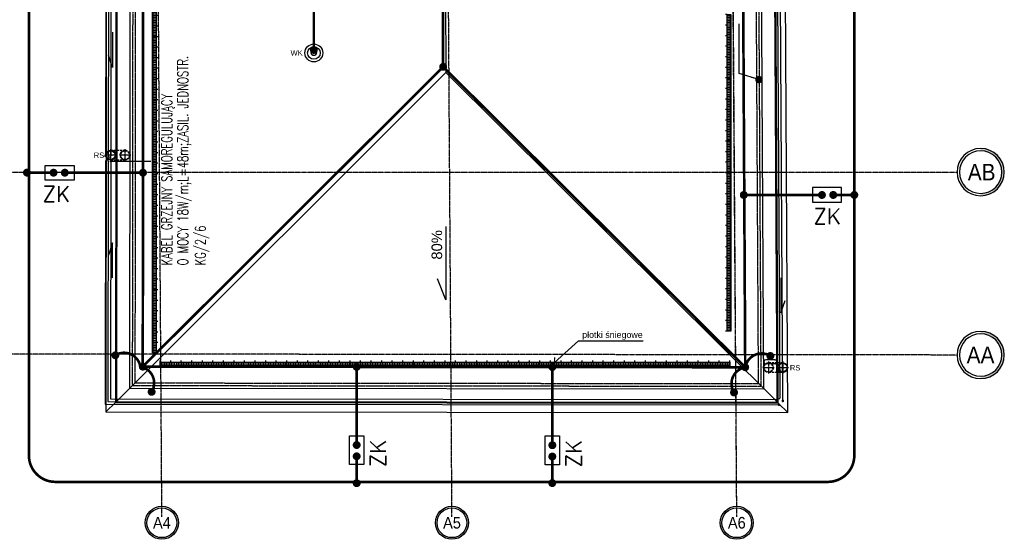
# Model space of a CAD drawing. Header units: inches. Extents: x -145354 to -97635, y 38777 to 78670.
# Tile 196 of 231: x -139761 to -137894, y 74466 to 75451. Entities that reach past the tile are written whole.
import ezdxf
from ezdxf.enums import TextEntityAlignment as Align

# ---------------------------------------------------------------- set-up
doc = ezdxf.new("R2010")
doc.units = ezdxf.units.IN
doc.header["$MEASUREMENT"] = 0
for name, pattern in [('CENTER', [2, 1.25, -0.25, 0.25, -0.25]), ('CONTINUA', [0]), ('DASHED2', [0.375, 0.25, -0.125]), ('HIDDEN', [0.375, 0.25, -0.125])]:
    doc.linetypes.add(name, pattern=pattern)
doc.layers.get('0').update_dxf_attribs({"color": 101})
for name, color, linetype in [('CIENKA', 8, 'CONTINUA'), ('E35', 6, 'Continuous'), ('E50', 3, 'Continuous'), ('Ins-kan', 54, 'Continuous'), ('Ins-ppoz-opis', 240, 'Continuous'), ('Ins-went-opis', 141, 'Continuous'), ('Ins-wod', 152, 'Continuous'), ('Ins-wod-opis', 155, 'Continuous'), ('L_CIENKA', 8, 'Continuous'), ('Opis-spadki', 61, 'Continuous'), ('Os-osie glowne', 8, 'CENTER'), ('Os-osie-opis', 8, 'Continuous'), ('piony_K_nr', 240, 'Continuous'), ('Sch-opis', 51, 'Continuous'), ('W-idok', 9, 'Continuous')]:
    doc.layers.add(name, color=color, linetype=linetype)
doc.styles.add('dwg_opis duży', font='ARIAL.TTF', dxfattribs={"width": 0.9})
doc.styles.add('KA wymiar', font='romans.shx', dxfattribs={"width": 0.6})
doc.styles.add('ROMANS', font='romans', dxfattribs={"width": 0.85})
doc.styles.add('TYTUL2', font='ARIAL.TTF')
doc.dimstyles.new('CHMIELNA', dxfattribs={"dimscale": 3.5, "dimtxt": 4, "dimasz": 1.5, "dimexe": 3, "dimexo": 0, "dimgap": 1, "dimtad": 1, "dimdec": 1, "dimrnd": 0.5, "dimzin": 12, "dimdsep": 46, "dimtxsty": 'ROMANS', "dimblk": 'DIMTICK', "dimcen": 0.09, "dimse1": 1, "dimse2": 1, "dimclrd": 143, "dimclrt": 53, "dimadec": 0, "dimazin": 0, "dimtfac": 1, "dimtdec": 1, "dimtix": 1, "dimtmove": 2, "dimatfit": 2, "dimldrblk": 'ARCHTICK', "dimfxl": 0, "dimtolj": 1, "dimtzin": 0, "dimarcsym": 0})
doc.dimstyles.new('KA wymiar', dxfattribs={"dimscale": 50, "dimtxt": 0.23, "dimasz": 0.14, "dimexe": 0, "dimexo": 0, "dimgap": 0.08, "dimtad": 1, "dimdec": 1, "dimrnd": 0.5, "dimzin": 9, "dimdsep": 46, "dimtxsty": 'KA wymiar', "dimblk1": 'UKOS', "dimblk2": 'UKOS', "dimsah": 1, "dimcen": 0.2, "dimse1": 1, "dimse2": 1, "dimclrd": 256, "dimclre": 256, "dimclrt": 2, "dimadec": 3, "dimazin": 0, "dimtfac": 1, "dimtdec": 1, "dimtix": 1, "dimtmove": 2, "dimatfit": 3, "dimldrblk": 'DOT', "dimfxl": 0, "dimtolj": 1, "dimtzin": 9, "dimarcsym": 0})

# ---------------------------------------------------------------- blocks, each defined once
blk = doc.blocks.new('UKOS')
at = {"color": 8}
blk.add_line((1, 0), (-1, 0), dxfattribs=at)
at = {"color": 1}
blk.add_line((0, 1), (0, -1), dxfattribs=at)
at = {"color": 1, "const_width": 0.2}
blk.add_lwpolyline([(0.598759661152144, 0.598759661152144), (-0.598759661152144, -0.598759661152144)], dxfattribs=at)
blk = doc.blocks.new('rura_spustowa')
at = {"layer": 'Ins-wod', "linetype": 'Continuous'}
for p, q in [((-11.25, 2.328306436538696e-10), (11.25, -1.164153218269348e-10)), ((-1.746229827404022e-10, -11.24999999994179), (1.746229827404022e-10, 11.25000000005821))]:
    blk.add_line(p, q, dxfattribs=at)
at = {"layer": 'Ins-wod', "linetype": 'Continuous', "ltscale": 25}
for radius in [9.25, 8.25]:
    blk.add_circle((0, 0), radius, dxfattribs=at)
blk = doc.blocks.new('RURASPUSTOWA')
at = {"layer": 'Ins-wod', "linetype": 'HIDDEN', "ltscale": 15}
for p, q in [((-20.5, 27.00000000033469), (-20.5, 3.201421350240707e-10)), ((-2, 27.00000000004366), (-2, 2.91038304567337e-11))]:
    blk.add_line(p, q, dxfattribs=at)
at = {"layer": 'Ins-wod', "linetype": 'HIDDEN'}
for p, q in [((-22.5, 3.492459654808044e-10), (0, 0)), ((-11.25000000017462, -11.24999999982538), (-11.24999999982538, 11.25000000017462))]:
    blk.add_line(p, q, dxfattribs=at)
at = {"layer": 'Ins-wod', "linetype": 'HIDDEN', "ltscale": 15}
for radius in [9.25, 8.25]:
    blk.add_circle((-11.25, 1.164153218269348e-10), radius, dxfattribs=at)
at = {"layer": 'Ins-wod', "linetype": 'Continuous'}
blk.add_blockref('rura_spustowa', (-11.25, 27.00000000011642), dxfattribs=at)
blk = doc.blocks.new('spadek_rynna')
at = {"layer": 'Ins-wod-opis'}
for p, q in [((0, 66.60740848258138), (0, 0)), ((0, 0), (7.815815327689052, 23.2577428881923))]:
    blk.add_line(p, q, dxfattribs=at)
blk = doc.blocks.new('płotek')
at = {"layer": 'CIENKA'}
h = blk.add_hatch(dxfattribs=at)
h.set_pattern_fill('LINE', color=256, angle=90, style=0)
h.set_pattern_definition([(90, (-76858.9864937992, 40023.8770077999), (-3.175, 1.944126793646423e-16), [])])
h.paths.add_polyline_path([(120, -1), (0, -1), (-1.455191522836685e-11, -6.999999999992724), (120, -7)])
for p, q in [((120, 0), (0, 0)), ((0, 0), (-1.455191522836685e-11, -7)), ((119.9999999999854, -7), (120, 0)), ((120, -1), (0, -1)), ((-1.455191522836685e-11, -7), (119.9999999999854, -7)), ((-1.455191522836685e-11, -7), (0, -10)), ((20, -7), (20.00000000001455, -10)), ((40, -7), (40.00000000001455, -10)), ((60, -7), (60.00000000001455, -10)), ((80, -7), (80.00000000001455, -10)), ((100, -7), (100.0000000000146, -10)), ((119.9999999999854, -7), (120, -10))]:
    blk.add_line(p, q, dxfattribs=at)
blk = doc.blocks.new('DIMTICK')
for p, q in [((-1, 0), (1, -4.440892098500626e-16)), ((0, 1), (0, -1))]:
    blk.add_line(p, q)
at = {"const_width": 0.1414213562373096}
blk.add_lwpolyline([(0.7071067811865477, 0.7071067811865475), (-0.7071067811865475, -0.7071067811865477)], dxfattribs=at)
blk = doc.blocks.new('SPADKI')
at = {"ltscale": 25}
blk.add_lwpolyline([(0, 0), (0, -70), (-8, -50), (-8, -50)], dxfattribs=at)
at = {"ltscale": 25, "style": 'ROMANS', "width": 0.7}
blk.add_attdef('SP%', text='', height=18, rotation=90, dxfattribs=at).set_placement((-4.896651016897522, -24.04794278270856), align=Align.CENTER)
blk = doc.blocks.new('_opis_osi_liczbowy')
blk.add_hatch(color=256).paths.add_polyline_path([(32.00000000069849, 32.00000000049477), (32.00000000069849, 28.80000000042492, -1), (32.00000000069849, -28.80000000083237), (32.00000000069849, -32.00000000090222, 1)])
for radius in [32.00000000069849, 28.80000000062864]:
    blk.add_circle((32.00000000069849, -2.037268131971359e-10), radius)
at = {"style": 'dwg_opis duży', "width": 0.9}
blk.add_attdef('AXNAMEH', text='', height=22.40000000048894, rotation=90, dxfattribs=at).set_placement((32.00000000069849, -2.037268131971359e-10), align=Align.MIDDLE_CENTER)
blk = doc.blocks.new('_opis_osi')
blk.add_hatch(color=256).paths.add_polyline_path([(32.0000000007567, -32.00000000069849), (28.80000000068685, -32.00000000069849, -1), (-28.80000000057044, -32.00000000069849), (-32.00000000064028, -32.00000000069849, 1)])
for radius in [32.00000000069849, 28.80000000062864]:
    blk.add_circle((5.820766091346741e-11, -32.00000000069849), radius)
at = {"style": 'dwg_opis duży', "width": 0.9}
blk.add_attdef('AXNAMEV', text='', height=22.40000000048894, rotation=90, dxfattribs=at).set_placement((5.820766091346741e-11, -32.00000000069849), align=Align.MIDDLE_CENTER)

msp = doc.modelspace()

# ---------------------------------------------------------------- linework, layer by layer
at = {"layer": 'E35'}
for p, q in [((-139597.0780059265, 76532.2716506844), (-139598.4869666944, 75192.05810810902)), ((-139592.0780031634, 76532.2716506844), (-139593.4856448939, 75193.31278593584)), ((-139587.0779801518, 76532.2909112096), (-139588.4856266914, 75193.32747205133)), ((-138319.330945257, 74735.33681925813), (-138329.2910753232, 76540.95360995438)), ((-138314.2866184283, 74727.31484447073), (-138324.2909992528, 76540.95360995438)), ((-138324.7501948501, 74811.32646456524), (-138334.1158449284, 76509.17327225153)), ((-139598.4961675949, 75183.30614589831), (-139598.9803875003, 74722.71271452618)), ((-139593.495827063, 75183.62743403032), (-139593.9751337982, 74727.7074451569)), ((-139588.4961396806, 75183.32744169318), (-139588.9698800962, 74732.70217578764)), ((-138329.7501187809, 74806.29888402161), (-138346.784334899, 74806.29888402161)), ((-138329.6553168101, 74799.11276001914), (-138346.7842842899, 74799.11276001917)), ((-138324.3291404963, 74734.99585380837), (-138324.6553928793, 74794.14034056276)), ((-139588.9698800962, 74732.70217578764), (-138328.3569198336, 74731.37434463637)), ((-139598.9803875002, 74722.71271452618), (-138320.3985709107, 74721.36595638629)), ((-139593.9751337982, 74727.7074451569), (-138328.3621867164, 74726.37434741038))]:
    msp.add_line(p, q, dxfattribs=at)
for points in [[(-139658.0979849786, 75175.13303572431), (-139658.0979849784, 75147.41061656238), (-139712.9200031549, 75147.41061656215), (-139712.9200031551, 75175.1330357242)], [(-138257.7696068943, 75132.93272125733), (-138257.7696068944, 75105.2103020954), (-138202.947588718, 75105.21030209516), (-138202.9475887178, 75132.93272125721)], [(-139136.1988280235, 74662.65558362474), (-139108.4764088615, 74662.65558362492), (-139108.4764088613, 74607.83356544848), (-139136.1988280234, 74607.83356544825)], [(-138765.203230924, 74662.28538987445), (-138737.4808117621, 74662.28538987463), (-138737.4808117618, 74607.46337169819), (-138765.2032309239, 74607.46337169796)]]:
    msp.add_lwpolyline(points, close=True, dxfattribs=at)
at = {"layer": 'E35', "const_width": 6.785237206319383}
for points in [[(-139694.7314476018, 75163.71006184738, 1), (-139699.5293348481, 75158.91217460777, 1)], [(-139673.3111436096, 75163.67076976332, 1), (-139678.1090308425, 75158.8728825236, 1)], [(-138242.5564482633, 75121.47045529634, -1), (-138237.7585610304, 75116.67256805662, -1)], [(-138221.1361442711, 75121.50974738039, -1), (-138216.3382570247, 75116.71186014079, -1)], [(-139124.7365620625, 74647.44242499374, 1), (-139119.9386748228, 74642.64453776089, 1)], [(-138753.740964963, 74647.07223124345, 1), (-138748.9430777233, 74642.2743440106, 1)], [(-139124.7758541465, 74626.02212100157, 1), (-139119.9779669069, 74621.22423375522, 1)], [(-138753.7802570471, 74625.65192725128, 1), (-138748.9823698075, 74620.85404000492, 1)]]:
    msp.add_lwpolyline(points, format="xyb", close=True, dxfattribs=at)
at = {"layer": 'E35'}
for centre, radius, start, end in [((-139595.9759694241, 75183.312950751), 2.500001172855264, 0.1110010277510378, 180.1110010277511), ((-139590.9856631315, 75193.32263741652), 2.500001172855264, 180.1110010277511, 0.1110010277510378), ((-138346.7842842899, 74802.70582202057), 3.593062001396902, 89.99999999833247, 270), ((-138329.7501187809, 74811.29888402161), 5, 270, 0.3160513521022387), ((-138329.6553168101, 74794.11276001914), 5, 0.3160513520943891, 89.99999999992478), ((-138328.3597786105, 74728.87434627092), 2.499999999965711, 269.9448107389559, 89.94481073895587), ((-138321.8519294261, 74735.33264055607), 2.499999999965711, 179.6172374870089, 359.6172374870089)]:
    msp.add_arc(centre, radius, start, end, dxfattribs=at)
at = {"layer": 'E50'}
msp.add_line((-139588.4759799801, 75183.32748074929), (-139512.6347475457, 75183.38753807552), dxfattribs=at)
at = {"layer": 'E50', "linetype": 'HIDDEN', "ltscale": 100, "const_width": 5}
for points in [[(-143011.888011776, 78545.29119549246), (-140123.6125218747, 78545.29119549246, 0.4142135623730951), (-140073.6125218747, 78595.29119549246), (-140073.6125218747, 78595.29119549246, -0.4142135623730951), (-140023.6125218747, 78645.29119549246), (-139455.810620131, 78645.29119549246, -0.4142135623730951), (-139405.810620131, 78595.29119549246), (-139405.810620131, 78595.29119549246, 0.4142135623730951), (-139355.810620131, 78545.29119549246), (-138228.8133911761, 78545.29119549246, -0.4142135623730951), (-138178.8133911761, 78495.29119549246), (-138178.8133911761, 74625.13670517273, -0.4142135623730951), (-138228.8133911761, 74575.13670517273), (-139693.7833037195, 74575.13670517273, -0.4142135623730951), (-139743.7833037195, 74625.13670517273), (-139743.7833037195, 76763.46551644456)], [(-139747.519222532, 75161.45444207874, 0.04788716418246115), (-139745.6168634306, 75161.27182614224), (-139697.1301636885, 75161.27182614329)], [(-139122.5248320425, 74573.21077083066, 0.04848904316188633), (-139122.3376184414, 74575.13670517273), (-139122.3376184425, 74623.62340491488)], [(-138751.5332965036, 74572.81999734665, 0.04901470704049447), (-138751.3420213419, 74574.76651142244), (-138751.342021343, 74623.25321116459)]]:
    msp.add_lwpolyline(points, format="xyb", dxfattribs=at)
at = {"layer": 'E50', "const_width": 5}
for points in [[(-138385.6464372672, 74792.40374617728), (-138404.8584537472, 78275.24376019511)], [(-139525.4404252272, 77138.71630241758), (-139527.9057781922, 74793.6378422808)], [(-138959.2583226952, 75668.9924881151), (-138958.3584979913, 75361.98668060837)], [(-138958.3584979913, 75361.98668060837), (-139527.9057781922, 74793.6378422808)], [(-138958.3586147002, 75361.98656414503), (-138385.6464372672, 74792.40374617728)], [(-139527.9057770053, 74793.63897121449), (-138385.6469637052, 74792.49918120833)]]:
    msp.add_lwpolyline(points, dxfattribs=at)
at = {"layer": 'E50', "linetype": 'Continuous', "const_width": 5, "elevation": 2}
msp.add_lwpolyline([(-139203.5618921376, 75394.03801513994), (-139203.5618921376, 75576.05397832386)], dxfattribs=at)
at = {"layer": 'E50', "const_width": 7.500000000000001, "elevation": 2}
msp.add_lwpolyline([(-139205.0395509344, 75397.48461121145, -1), (-139202.0842333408, 75390.59141906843, -1)], format="xyb", close=True, dxfattribs=at)
at = {"layer": 'E50'}
for points, const_width in [([(-138958.3584979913, 75365.73668060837, 1), (-138958.3584979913, 75358.23668060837, 1)], 7.500000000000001), ([(-139597.2356549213, 75193.31052908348, -1), (-139599.7356502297, 75193.30568575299, -1)], 2.5), ([(-139587.2259823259, 75183.32990241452, 1), (-139589.7259776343, 75183.32505908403, 1)], 2.5), ([(-139751.269222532, 75161.45444207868, 1), (-139743.769222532, 75161.4544420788, 1)], 7.500000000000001), ([(-139700.880391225, 75161.31111822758, 1), (-139693.380391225, 75161.31111822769, 1)], 7.500000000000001), ([(-139679.460087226, 75161.2718261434, 1), (-139671.960087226, 75161.27182614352, 1)], 7.500000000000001), ([(-139527.5192889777, 75157.52182614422, -1), (-139527.5192889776, 75165.02182614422, -1)], 7.500000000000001), ([(-138384.5983028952, 75119.07151167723, 1), (-138392.0983028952, 75119.07151167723, 1)], 7.500000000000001), ([(-138236.4075046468, 75119.07151167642, -1), (-138243.9075046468, 75119.07151167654, -1)], 7.500000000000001), ([(-138214.9872006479, 75119.11080376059, -1), (-138222.4872006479, 75119.1108037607, -1)], 7.500000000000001), ([(-138175.0633911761, 75119.07151167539, -1), (-138182.5633911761, 75119.0715116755, -1)], 7.500000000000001), ([(-139578.3476389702, 74818.60254094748, -1), (-139581.430653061, 74811.76550766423, -1)], 7.500000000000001), ([(-138339.507548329, 74817.29764363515, 1), (-138336.4389442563, 74810.4541307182, 1)], 7.500000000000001), ([(-139527.9057781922, 74797.3878422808, 1), (-139527.9057781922, 74789.8878422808, 1)], 7.500000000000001), ([(-139118.5876184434, 74793.23427962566, -1), (-139126.0876184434, 74793.23427962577, -1)], 7.500000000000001), ([(-138747.5920213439, 74792.86408587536, -1), (-138755.0920213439, 74792.86408587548, -1)], 7.500000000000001), ([(-138385.6469637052, 74796.24918120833, 1), (-138385.6469637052, 74788.74918120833, 1)], 7.500000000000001), ([(-139507.701479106, 74747.34077346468, 1), (-139514.565003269, 74744.31719345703, 1)], 7.5), ([(-138410.3036744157, 74746.18486039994, -1), (-138403.4465350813, 74743.14682811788, -1)], 7.5), ([(-138313.1016504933, 74728.5631516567, -1), (-138315.6016504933, 74728.5631516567, -1)], 2.5), ([(-138321.6573713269, 74720.0725795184, 1), (-138321.638262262, 74722.57250648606, 1)], 2.5), ([(-139122.3376184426, 74641.29348137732, 1), (-139122.3376184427, 74648.79348137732, 1)], 7.500000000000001), ([(-138751.3420213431, 74640.92328762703, 1), (-138751.3420213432, 74648.42328762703, 1)], 7.500000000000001), ([(-139122.3769105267, 74619.8731773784, 1), (-139122.3769105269, 74627.3731773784, 1)], 7.500000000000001), ([(-138751.3813134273, 74619.5029836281, 1), (-138751.3813134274, 74627.0029836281, 1)], 7.500000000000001), ([(-139122.3376184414, 74568.93406668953, 1), (-139122.3376184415, 74576.43406668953, 1)], 7.500000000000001), ([(-138751.5332965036, 74569.06999734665, 1), (-138751.5332965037, 74576.56999734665, 1)], 7.500000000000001)]:
    msp.add_lwpolyline(points, format="xyb", close=True, dxfattribs=dict(at, const_width=const_width))
at = {"layer": 'E50', "linetype": 'Continuous', "const_width": 5}
for points in [[(-139530.4524861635, 75161.27182614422), (-139677.4657983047, 75161.27182614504)], [(-138385.4151057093, 75119.07151167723), (-138238.4017935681, 75119.07151167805)], [(-139122.3376184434, 74790.30108243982), (-139122.3376184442, 74643.28777029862)], [(-138751.3420213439, 74789.93088868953), (-138751.3420213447, 74642.91757654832)]]:
    msp.add_lwpolyline(points, dxfattribs=at)
at = {"layer": 'E50', "linetype": 'HIDDEN', "ltscale": 100, "const_width": 5}
msp.add_lwpolyline([(-138178.8133911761, 75119.07151167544), (-138218.7374281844, 75119.0715116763)], dxfattribs=at)
at = {"layer": 'E50'}
for points, const_width in [([(-139579.8891460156, 74815.18402430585, -0.5334916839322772), (-139532.5760860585, 74793.849210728, -2.218329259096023)], 5), ([(-138337.9732462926, 74813.87588717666, 0.5334916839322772), (-138385.3311460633, 74792.64079258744, 2.218329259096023)], 5), ([(-139511.1332411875, 74745.82898346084, 0.5334916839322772), (-139532.0567640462, 74793.32536336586, 2.218329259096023)], 4.999999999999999), ([(-138406.8751047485, 74744.6658442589, -0.5334916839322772), (-138385.8515704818, 74792.11804041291, -2.218329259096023)], 4.999999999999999)]:
    msp.add_lwpolyline(points, format="xyb", dxfattribs=dict(at, const_width=const_width))
at = {"layer": 'Ins-kan'}
msp.add_circle((-139203.5618921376, 75388.36289900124, 2), 5, dxfattribs=at)
at = {"layer": 'Ins-wod'}
msp.add_line((-139552.3571984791, 75216.80783030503), (-139552.3571984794, 75194.30783030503), dxfattribs=at)
at = {"layer": 'L_CIENKA'}
for radius in [17.00000000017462, 12.00000000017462]:
    msp.add_circle((-139203.5618921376, 75388.36289900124, 2), radius, dxfattribs=at)
at = {"layer": 'Os-osie glowne'}
for p, q in [((-139491.6228421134, 74508.99878555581), (-139519.4239033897, 78670.48202294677)), ((-138941.6105690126, 74508.99878555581), (-138969.4116302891, 78670.48202294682)), ((-138401.5985190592, 74508.99878555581), (-138431.0739780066, 78651.62253158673)), ((-139491.7564515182, 74528.99850042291), (-139518.9625227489, 78601.418911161)), ((-138941.7441784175, 74528.99850042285), (-138968.9502496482, 78601.41891116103)), ((-138401.732128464, 74528.99850042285), (-138428.9381996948, 78601.41891116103)), ((-137984.0046000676, 74815.64116785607), (-143172.5209426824, 74821.11800918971)), ((-137984.004600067, 74815.64116785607), (-143172.5209426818, 74821.11800918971))]:
    msp.add_line(p, q, dxfattribs=at)
for points in [[(-143172.5209426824, 75162.4189011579), (-137984.0046000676, 75162.4189011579)], [(-143172.5209426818, 75162.4189011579), (-137984.004600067, 75162.4189011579)]]:
    msp.add_lwpolyline(points, dxfattribs=at)
at = {"layer": 'W-idok', "ltscale": 100}
for p, q in [((-138954.0619462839, 75651.76294579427), (-138953.2146618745, 75351.11690311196)), ((-139577.819739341, 74727.82626144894), (-138953.2146618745, 75351.11690311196)), ((-138953.2146618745, 75351.11690311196), (-138325.199111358, 74726.6125185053))]:
    msp.add_line(p, q, dxfattribs=at)
at = {"layer": 'W-idok'}
for p, q in [((-139579.8218410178, 74725.82818279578), (-139597.840754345, 74707.84715252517)), ((-138323.1874529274, 74724.50454236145), (-138305.0877823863, 74706.48546759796))]:
    msp.add_line(p, q, dxfattribs=at)
for points in [[(-141509.3818198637, 77050.91973787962), (-139595.3755430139, 77052.77377261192), (-139597.840754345, 74707.84715252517), (-138305.0877823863, 74706.48546759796), (-138325.1277412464, 78339.41856808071), (-142827.2861035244, 78339.42297973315), (-142803.0373064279, 74709.67080442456), (-141507.1151384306, 74710.91908147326)], [(-141527.3992474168, 77068.90229343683), (-139577.3565913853, 77070.79123542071), (-139579.8218410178, 74725.82818279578), (-138323.1874529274, 74724.50454236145), (-138343.0287237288, 78321.41858562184), (-142809.1654515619, 78321.42296197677), (-142785.1572700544, 74727.68803544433), (-141525.1325660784, 74728.90173481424)], [(-141529.4011838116, 77070.9003551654), (-139575.3544856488, 77072.79317573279), (-139577.819739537, 74727.82607504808), (-138325.1985274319, 74726.50666177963), (-138345.0177217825, 78319.41858757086), (-142807.1520457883, 78319.42296000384), (-142783.1705993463, 74729.68995000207), (-141527.1345024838, 74730.89980740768)], [(-141554.4253887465, 77095.87612677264), (-139550.3281639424, 77097.81742963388), (-139552.7934710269, 74752.79972820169), (-138350.336958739, 74751.53315450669), (-138369.8801974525, 78294.41861193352), (-142781.9844736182, 78294.4229353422), (-142758.3372154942, 74754.71388197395), (-141552.1587075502, 74755.87571482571)]]:
    msp.add_lwpolyline(points, close=True, dxfattribs=at)
at = {"layer": 'W-idok', "linetype": 'DASHED2'}
msp.add_lwpolyline([(-141559.4302297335, 77100.87128109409), (-139545.3228996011, 77102.82228041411), (-139547.7882173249, 74757.79445883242), (-138355.3646450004, 74756.53845305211), (-138374.8526925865, 78289.41861680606), (-142776.9509591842, 78289.42293040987), (-142753.3705387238, 74759.71866836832), (-141557.1635485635, 74760.87089630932)], close=True, dxfattribs=at)
msp.add_lwpolyline([(-141564.433114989, 77105.86643731), (-139540.3176352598, 77107.82713119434), (-139542.7829636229, 74762.78918946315), (-138360.3923312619, 74761.54375159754), (-138379.8251877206, 78284.41862167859), (-142771.9174447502, 78284.42292547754), (-142748.4038619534, 74764.7234547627), (-141562.1683895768, 74765.86607779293), (-141564.4350707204, 77105.86643541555)], dxfattribs=at)

# ---------------------------------------------------------------- block references
at = {"xscale": -1}
for p, rotation in [((-139509.2148040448, 75539.80486189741), 90), ((-138412.9758093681, 75340.98936053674), 270), ((-139509.2148040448, 75419.80486189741), 90), ((-138412.9758093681, 75220.98936053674), 270), ((-139509.2148040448, 75299.80486189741), 90), ((-138412.9758093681, 75100.98936053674), 270), ((-139509.2148040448, 75179.80486189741), 90), ((-138412.9758093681, 74980.98936053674), 270), ((-139509.2148040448, 75059.80486189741), 90), ((-138412.9758093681, 74860.98936053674), 270), ((-139509.2148040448, 74939.80486189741), 90), ((-139494.8216286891, 74795.07925185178), 180), ((-139374.8216286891, 74795.07925185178), 180), ((-139254.8216286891, 74795.07925185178), 180), ((-139134.8216286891, 74795.07925185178), 180), ((-139014.8216286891, 74795.07925185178), 180), ((-138894.8216286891, 74795.07925185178), 180), ((-138774.8216286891, 74795.07925185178), 180), ((-138654.8216286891, 74795.07925185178), 180), ((-138534.8216286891, 74795.07925185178), 180)]:
    msp.add_blockref('płotek', p, dxfattribs=dict(at, rotation=rotation))
msp.add_blockref('spadek_rynna', (-139585.3379305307, 75360.86232619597), dxfattribs=at)
at = {"rotation": 180}
msp.add_blockref('spadek_rynna', (-139585.3379305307, 75028.43784731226), dxfattribs=at)
msp.add_blockref('spadek_rynna', (-138318.0273366, 74895.53927289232))
at = {"layer": 'Ins-wod'}
for p, rotation in [((-139561.5165590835, 75205.90008675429), 90), ((-138341.6404481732, 74780.58604452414), 270)]:
    msp.add_blockref('RURASPUSTOWA', p, dxfattribs=dict(at, rotation=rotation))
at = {"layer": 'Opis-spadki', "xscale": 1.981212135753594, "yscale": 1.981212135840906, "zscale": 1.981212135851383}
msp.add_blockref('SPADKI', (-138953.2146618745, 75059.05679988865), dxfattribs=at)
at = {"layer": 'Os-osie-opis'}
ref = msp.add_blockref('_opis_osi', (-137984.004600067, 75162.41890115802), dxfattribs=dict(at, xscale=-1.399999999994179, yscale=1.399999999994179, zscale=1.4, rotation=90))
ref.add_attrib('AXNAMEV', 'AB', dxfattribs={"layer": '0', "height": 31.36000000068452, "style": 'dwg_opis duży', "width": 0.9}).set_placement((-137937.3371184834, 75162.41890115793), align=Align.MIDDLE_CENTER)
ref = msp.add_blockref('_opis_osi', (-137984.004600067, 74815.64116785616), dxfattribs=dict(at, xscale=-1.399999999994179, yscale=1.399999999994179, zscale=1.4, rotation=90))
ref.add_attrib('AXNAMEV', 'AA', dxfattribs={"layer": '0', "height": 31.36000000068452, "style": 'dwg_opis duży', "width": 0.9}).set_placement((-137939.4356287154, 74815.64116785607), align=Align.MIDDLE_CENTER)
ref = msp.add_blockref('_opis_osi_liczbowy', (-139491.756451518, 74528.99850042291), dxfattribs=dict(at, xscale=0.9799999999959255, yscale=0.9799999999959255, zscale=0.9799999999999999, rotation=270))
ref.add_attrib('AXNAMEH', 'A4', dxfattribs={"layer": '0', "height": 21.95200000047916, "style": 'dwg_opis duży', "width": 0.9}).set_placement((-139491.6082081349, 74497.65347450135), align=Align.MIDDLE_CENTER)
ref = msp.add_blockref('_opis_osi_liczbowy', (-138941.7441784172, 74528.99850042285), dxfattribs=dict(at, xscale=0.9799999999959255, yscale=0.9799999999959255, zscale=0.9799999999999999, rotation=270))
ref.add_attrib('AXNAMEH', 'A5', dxfattribs={"layer": '0', "height": 21.95200000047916, "style": 'dwg_opis duży', "width": 0.9}).set_placement((-138941.5959350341, 74497.65347450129), align=Align.MIDDLE_CENTER)
ref = msp.add_blockref('_opis_osi_liczbowy', (-138401.7321284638, 74528.99850042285), dxfattribs=dict(at, xscale=0.9799999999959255, yscale=0.9799999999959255, zscale=0.9799999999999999, rotation=270))
ref.add_attrib('AXNAMEH', 'A6', dxfattribs={"layer": '0', "height": 21.95200000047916, "style": 'dwg_opis duży', "width": 0.9}).set_placement((-138401.5838850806, 74497.65347450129), align=Align.MIDDLE_CENTER)

# ---------------------------------------------------------------- texts
at = {"layer": 'E35', "style": 'ROMANS', "width": 0.7}
for s, p in [('O MOCY 18W/m;L=48m;ZASIL. JEDNOSTR.', (-139442.0908872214, 74985.36138149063)), ('KABEL GRZEJNY SAMOREGULUJĄCY', (-139472.2530398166, 74985.36138149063)), ('KG/2/6', (-139408.8910156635, 74985.6119063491))]:
    msp.add_text(s, height=19.95, rotation=90, dxfattribs=at).set_placement(p)
at = {"layer": 'E50', "linetype": 'Continuous', "style": 'ROMANS'}
for rotation, p in [(359.9999999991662, (-139718.0060302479, 75105.86805023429)), (89.99999999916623, (-139066.9338425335, 74602.74753835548)), (89.99999999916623, (-138695.938245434, 74602.3773446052))]:
    msp.add_text('ZK', height=30, rotation=rotation, dxfattribs=at).set_placement(p)
msp.add_text('ZK', height=30, dxfattribs=at).set_placement((-138256.4329901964, 75063.66773576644))
at = {"layer": 'Ins-went-opis', "style": 'TYTUL2'}
msp.add_text('WK', height=10.21230123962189, dxfattribs=at).set_placement((-139247.6739398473, 75383.31966290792, 2))
at = {"layer": 'Ins-wod-opis', "style": 'TYTUL2'}
for p in [(-139610.9413828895, 75194.45228495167), (-138291.0663382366, 74791.49706606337)]:
    msp.add_text('RS', height=10.21230123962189, dxfattribs=at).set_placement(p, align=Align.MIDDLE)
at = {"layer": 'Opis-spadki', "style": 'TYTUL2'}
msp.add_text(' 80%%%', height=20, rotation=90, dxfattribs=at).set_placement((-138960.3468980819, 74988.75320296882))
msp.add_text('płotki śniegowe', height=12, dxfattribs=at).set_placement((-138694.698189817, 74848.1382733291))
at = {"layer": 'piony_K_nr', "style": 'TYTUL2', "width": 0.9}
msp.add_text('37', height=6.5, dxfattribs=at).set_placement((-139208.2541920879, 75385.12145961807, -74.70000000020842))

# ---------------------------------------------------------------- leaders
at = {"layer": 'Ins-ppoz-opis', "ltscale": 0.038}
msp.add_leader([(-138359.6404848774, 75337.85499122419), (-138397.2225189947, 75349.23083849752), (-138397.2838837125, 75443.30806292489)], dimstyle='KA wymiar', override={"dimscale": 100, "dimgap": 0.0001, "dimtad": 0, "dimdec": 2, "dimtdec": 2}, dxfattribs=at)
at = {"layer": 'Sch-opis'}
msp.add_leader([(-138747.3433679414, 74801.40756177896), (-138701.8887239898, 74842.67162712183), (-138578.9699733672, 74842.67162712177)], dimstyle='CHMIELNA', override={"dimasz": 4, "dimgap": 1, "dimtad": 0}, dxfattribs=at)

doc.saveas('drawing.dxf')
